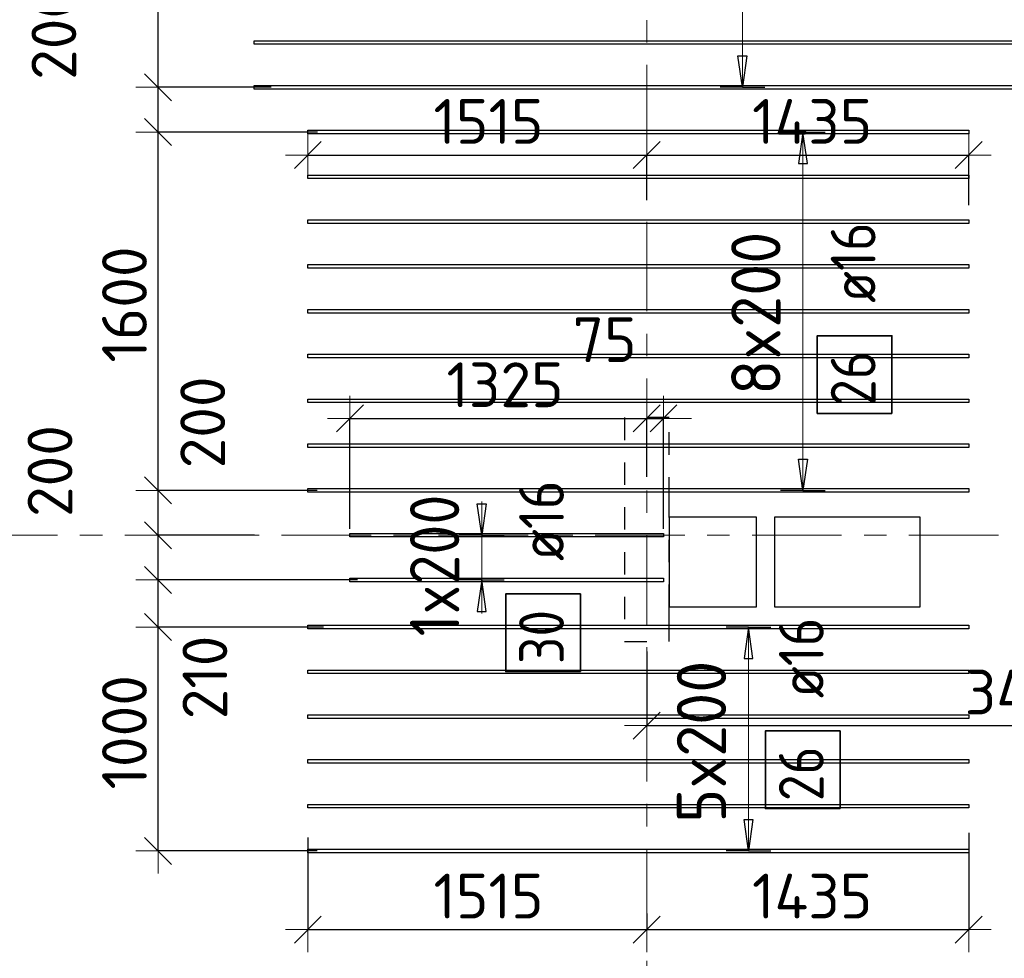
# Model space of a CAD drawing. Header units: metres. Extents: x -38 to 107, y -15 to 21.
# Tile 46 of 167: x 48.7 to 53.1, y 10.91 to 15.1. Entities that reach past the tile are written whole.
import ezdxf

# ---------------------------------------------------------------- set-up
doc = ezdxf.new("R2010")
doc.units = ezdxf.units.M
doc.header["$PDMODE"] = 65
for name, pattern in [('______11', [0.5, 0.4, -0.05, 0, -0.05]), ('______2', [0.0405, 0.03, -0.0105]), ('______5', [1.1, 0.8, -0.1, 0.1, -0.1])]:
    doc.linetypes.add(name, pattern=pattern)
for name, color, linetype, lineweight in [('XR$2$Осевая линия (1)', 7, '______5', 13), ('XR$4$Перекрытие (1)', 7, 'Continuous', 35), ('XR$4$Размерная линия (1)', 7, 'Continuous', 13)]:
    doc.layers.add(name, color=color, linetype=linetype, lineweight=lineweight)
doc.layers.add('XR$4$Арм.стержн.Доп. Арм верхн.зоны Х', color=7, linetype='Continuous', lineweight=35, true_color=0x8c8cff)
doc.layers.add('XR$6$Стена_ бетон несущ.', color=7, linetype='Continuous', lineweight=70, true_color=0xb4b496)
doc.styles.add('ISOCPEUR', font='txt')
doc.dimstyles.new('DIMSTYLE_3', dxfattribs={"dimtxt": 0.2, "dimasz": 0.2, "dimexe": 0, "dimexo": 0, "dimgap": 0.1, "dimtad": 2, "dimdec": 0, "dimlfac": 1000, "dimrnd": 5, "dimzin": 12, "dimdsep": 46, "dimtxsty": 'ISOCPEUR', "dimblk1": 'ALL_ML_STRICH', "dimblk2": 'ALL_ML_STRICH', "dimsah": 1, "dimcen": 0, "dimclrd": 7, "dimclre": 256, "dimclrt": 7, "dimadec": 0, "dimazin": 0, "dimtfac": 1, "dimtdec": 0, "dimtix": 1, "dimtmove": 2, "dimatfit": 3, "dimfxl": 0, "dimtzin": 0, "dimlwd": 0, "dimlwe": -3, "dimarcsym": 0})
doc.dimstyles.new('DIMSTYLE_33', dxfattribs={"dimtxt": 0.2, "dimasz": 0.2, "dimexe": 0, "dimexo": 0, "dimgap": 0.1, "dimtad": 2, "dimdec": 0, "dimlfac": 1000, "dimrnd": 5, "dimzin": 12, "dimdsep": 46, "dimtxsty": 'ISOCPEUR', "dimblk1": 'ALL_ML_STRICH', "dimblk2": 'ALL_ML_STRICH', "dimsah": 1, "dimcen": 0, "dimclrd": 7, "dimclre": 256, "dimclrt": 7, "dimadec": 0, "dimazin": 0, "dimtfac": 1, "dimtdec": 0, "dimtix": 1, "dimtmove": 2, "dimatfit": 3, "dimfxl": 0, "dimtvp": 1.2, "dimtzin": 0, "dimlwd": 0, "dimlwe": -3, "dimarcsym": 0})
doc.dimstyles.new('DIMSTYLE_34', dxfattribs={"dimtxt": 0.2, "dimasz": 0.2, "dimexe": 0, "dimexo": 0, "dimgap": 0.1, "dimtad": 0, "dimdec": 0, "dimlfac": 1000, "dimrnd": 5, "dimzin": 12, "dimdsep": 46, "dimtxsty": 'ISOCPEUR', "dimblk1": 'ALL_ML_STRICH', "dimblk2": 'ALL_ML_STRICH', "dimsah": 1, "dimcen": 0, "dimclrd": 7, "dimclre": 256, "dimclrt": 7, "dimadec": 0, "dimazin": 0, "dimtfac": 1, "dimtdec": 0, "dimtix": 1, "dimtmove": 2, "dimatfit": 3, "dimfxl": 0, "dimtvp": 1.2, "dimtzin": 0, "dimlwd": 0, "dimlwe": -3, "dimarcsym": 0})

# ---------------------------------------------------------------- blocks, each defined once
blk = doc.blocks.new('ALL_ML_STRICH')
at = {"color": 0, "linetype": 'ByBlock', "lineweight": -2}
for p, q in [((0, -0.5), (0, 0.5)), ((-0.3, -0.3), (0.3, 0.3)), ((-1, 0), (0.5, 0))]:
    blk.add_line(p, q, dxfattribs=at)
blk = doc.blocks.new('*D309')
at = {"layer": 'DEFPOINTS', "color": 7, "linetype": 'Continuous', "lineweight": 13, "transparency": 33554687}
for p in [(49.9871, 11.4702), (51.5, 11.0913), (49.9871, 11.0388)]:
    blk.add_point(p, dxfattribs=at)
at = {"layer": 'XR$4$Размерная линия (1)', "color": 9, "linetype": 'Continuous', "lineweight": -2, "true_color": 0xc7c7c7, "transparency": 33554687}
for p, q in [((49.9871, 11.4502), (49.9871, 11.0388)), ((51.5, 11.1113), (51.5, 11.0388))]:
    blk.add_line(p, q, dxfattribs=at)
at = {"layer": 'XR$4$Размерная линия (1)', "color": 7, "linetype": 'Continuous', "lineweight": -2, "transparency": 33554687}
blk.add_line((49.9871, 11.0388), (51.5, 11.0388), dxfattribs=at)
at = {"layer": 'XR$4$Размерная линия (1)', "color": 7, "linetype": 'Continuous', "lineweight": 13, "transparency": 33554687, "xscale": 0.2, "yscale": 0.2, "zscale": 0.2, "rotation": 180}
blk.add_blockref('ALL_ML_STRICH', (49.9871, 11.0388), dxfattribs=at)
at = {"layer": 'XR$4$Размерная линия (1)', "color": 7, "linetype": 'Continuous', "lineweight": 13, "transparency": 33554687, "xscale": 0.2, "yscale": 0.2, "zscale": 0.2}
blk.add_blockref('ALL_ML_STRICH', (51.5, 11.0388), dxfattribs=at)
at = {"layer": 'XR$4$Размерная линия (1)', "color": 7, "linetype": 'Continuous', "lineweight": 13, "transparency": 33554687, "insert": (50.7936, 11.1888), "char_height": 0.2, "width": 0.8, "attachment_point": 5, "style": 'ISOCPEUR'}
blk.add_mtext('\\A1;{1515}', dxfattribs=at)
blk = doc.blocks.new('*D310')
at = {"layer": 'DEFPOINTS', "color": 7, "linetype": 'Continuous', "lineweight": 13, "transparency": 33554687}
for p in [(52.9371, 11.491), (51.5, 11.0913), (51.5, 11.0388)]:
    blk.add_point(p, dxfattribs=at)
at = {"layer": 'XR$4$Размерная линия (1)', "color": 9, "linetype": 'Continuous', "lineweight": -2, "true_color": 0xc7c7c7, "transparency": 33554687}
for p, q in [((52.9371, 11.471), (52.9371, 11.0388)), ((51.5, 11.1113), (51.5, 11.0388))]:
    blk.add_line(p, q, dxfattribs=at)
at = {"layer": 'XR$4$Размерная линия (1)', "color": 7, "linetype": 'Continuous', "lineweight": -2, "transparency": 33554687}
blk.add_line((51.5, 11.0388), (52.9371, 11.0388), dxfattribs=at)
at = {"layer": 'XR$4$Размерная линия (1)', "color": 7, "linetype": 'Continuous', "lineweight": 13, "transparency": 33554687, "xscale": 0.2, "yscale": 0.2, "zscale": 0.2, "rotation": 180}
blk.add_blockref('ALL_ML_STRICH', (51.5, 11.0388), dxfattribs=at)
at = {"layer": 'XR$4$Размерная линия (1)', "color": 7, "linetype": 'Continuous', "lineweight": 13, "transparency": 33554687, "xscale": 0.2, "yscale": 0.2, "zscale": 0.2}
blk.add_blockref('ALL_ML_STRICH', (52.9371, 11.0388), dxfattribs=at)
at = {"layer": 'XR$4$Размерная линия (1)', "color": 7, "linetype": 'Continuous', "lineweight": 13, "transparency": 33554687, "insert": (52.2386, 11.1888), "char_height": 0.2, "width": 0.8, "attachment_point": 5, "style": 'ISOCPEUR'}
blk.add_mtext('\\A1;{1435}', dxfattribs=at)
blk = doc.blocks.new('*D327')
at = {"layer": 'DEFPOINTS', "color": 7, "linetype": 'Continuous', "lineweight": 13, "transparency": 33554687}
for p in [(51.5, 12.3012), (51.5, 11.9497), (54.9456, 11.1615)]:
    blk.add_point(p, dxfattribs=at)
at = {"layer": 'XR$4$Размерная линия (1)', "color": 9, "linetype": 'Continuous', "lineweight": -2, "true_color": 0xc7c7c7, "transparency": 33554687}
for p, q in [((51.5, 12.2812), (51.5, 11.9497)), ((54.9456, 11.1815), (54.9456, 11.9497))]:
    blk.add_line(p, q, dxfattribs=at)
at = {"layer": 'XR$4$Размерная линия (1)', "color": 7, "linetype": 'Continuous', "lineweight": -2, "transparency": 33554687}
blk.add_line((51.5, 11.9497), (54.9456, 11.9497), dxfattribs=at)
at = {"layer": 'XR$4$Размерная линия (1)', "color": 7, "linetype": 'Continuous', "lineweight": 13, "transparency": 33554687, "xscale": 0.2, "yscale": 0.2, "zscale": 0.2, "rotation": 180}
blk.add_blockref('ALL_ML_STRICH', (51.5, 11.9497), dxfattribs=at)
at = {"layer": 'XR$4$Размерная линия (1)', "color": 7, "linetype": 'Continuous', "lineweight": 13, "transparency": 33554687, "xscale": 0.2, "yscale": 0.2, "zscale": 0.2}
blk.add_blockref('ALL_ML_STRICH', (54.9456, 11.9497), dxfattribs=at)
at = {"layer": 'XR$4$Размерная линия (1)', "color": 7, "linetype": 'Continuous', "lineweight": 13, "transparency": 33554687, "insert": (53.2128, 12.0997), "char_height": 0.2, "width": 0.8, "attachment_point": 5, "style": 'ISOCPEUR'}
blk.add_mtext('\\A1;{3445}', dxfattribs=at)
blk = doc.blocks.new('*D403')
at = {"layer": 'DEFPOINTS', "color": 7, "linetype": 'Continuous', "lineweight": 13, "transparency": 33554687}
for p in [(50.0764, 12.3902), (49.3187, 11.3902), (50.0486, 11.3902)]:
    blk.add_point(p, dxfattribs=at)
at = {"layer": 'XR$4$Размерная линия (1)', "color": 9, "linetype": 'Continuous', "lineweight": -2, "true_color": 0xc7c7c7, "transparency": 33554687}
for p, q in [((50.0564, 12.3902), (49.3187, 12.3902)), ((50.0286, 11.3902), (49.3187, 11.3902))]:
    blk.add_line(p, q, dxfattribs=at)
at = {"layer": 'XR$4$Размерная линия (1)', "color": 7, "linetype": 'Continuous', "lineweight": -2, "transparency": 33554687}
blk.add_line((49.3187, 11.3902), (49.3187, 12.3902), dxfattribs=at)
at = {"layer": 'XR$4$Размерная линия (1)', "color": 7, "linetype": 'Continuous', "lineweight": 13, "transparency": 33554687, "xscale": 0.2, "yscale": 0.2, "zscale": 0.2}
for p, rotation in [((49.3187, 12.3902), 90), ((49.3187, 11.3902), 270)]:
    blk.add_blockref('ALL_ML_STRICH', p, dxfattribs=dict(at, rotation=rotation))
at = {"layer": 'XR$4$Размерная линия (1)', "color": 7, "linetype": 'Continuous', "lineweight": 13, "transparency": 33554687, "insert": (49.1687, 11.9202), "char_height": 0.2, "width": 0.8, "attachment_point": 5, "rotation": 90, "style": 'ISOCPEUR'}
blk.add_mtext('\\A1;{1000}', dxfattribs=at)
blk = doc.blocks.new('*D404')
at = {"layer": 'DEFPOINTS', "color": 7, "linetype": 'Continuous', "lineweight": 13, "transparency": 33554687}
for p in [(50.2293, 12.6002), (49.3187, 12.3902), (50.0764, 12.3902)]:
    blk.add_point(p, dxfattribs=at)
at = {"layer": 'XR$4$Размерная линия (1)', "color": 9, "linetype": 'Continuous', "lineweight": -2, "true_color": 0xc7c7c7, "transparency": 33554687}
for p, q in [((50.2093, 12.6002), (49.3187, 12.6002)), ((50.0564, 12.3902), (49.3187, 12.3902))]:
    blk.add_line(p, q, dxfattribs=at)
at = {"layer": 'XR$4$Размерная линия (1)', "color": 7, "linetype": 'Continuous', "lineweight": -2, "transparency": 33554687}
blk.add_line((49.3187, 12.3902), (49.3187, 12.6002), dxfattribs=at)
at = {"layer": 'XR$4$Размерная линия (1)', "color": 7, "linetype": 'Continuous', "lineweight": 13, "transparency": 33554687, "xscale": 0.2, "yscale": 0.2, "zscale": 0.2}
for p, rotation in [((49.3187, 12.6002), 90), ((49.3187, 12.3902), 270)]:
    blk.add_blockref('ALL_ML_STRICH', p, dxfattribs=dict(at, rotation=rotation))
at = {"layer": 'XR$4$Размерная линия (1)', "color": 7, "linetype": 'Continuous', "lineweight": 13, "transparency": 33554687, "insert": (49.5277, 12.1649), "char_height": 0.2, "width": 0.6, "attachment_point": 5, "rotation": 90, "style": 'ISOCPEUR'}
blk.add_mtext('\\A1;{210}', dxfattribs=at)
blk = doc.blocks.new('*D405')
at = {"layer": 'DEFPOINTS', "color": 7, "linetype": 'Continuous', "lineweight": 13, "transparency": 33554687}
for p in [(49.7695, 12.8), (49.3187, 12.6002), (50.2293, 12.6002)]:
    blk.add_point(p, dxfattribs=at)
at = {"layer": 'XR$4$Размерная линия (1)', "color": 9, "linetype": 'Continuous', "lineweight": -2, "true_color": 0xc7c7c7, "transparency": 33554687}
for p, q in [((49.7495, 12.8), (49.3187, 12.8)), ((50.2093, 12.6002), (49.3187, 12.6002))]:
    blk.add_line(p, q, dxfattribs=at)
at = {"layer": 'XR$4$Размерная линия (1)', "color": 7, "linetype": 'Continuous', "lineweight": -2, "transparency": 33554687}
blk.add_line((49.3187, 12.6002), (49.3187, 12.8), dxfattribs=at)
at = {"layer": 'XR$4$Размерная линия (1)', "color": 7, "linetype": 'Continuous', "lineweight": 13, "transparency": 33554687, "xscale": 0.2, "yscale": 0.2, "zscale": 0.2}
for p, rotation in [((49.3187, 12.8), 90), ((49.3187, 12.6002), 270)]:
    blk.add_blockref('ALL_ML_STRICH', p, dxfattribs=dict(at, rotation=rotation))
at = {"layer": 'XR$4$Размерная линия (1)', "color": 7, "linetype": 'Continuous', "lineweight": 13, "transparency": 33554687, "insert": (48.8363, 13.0866), "char_height": 0.2, "width": 0.6, "attachment_point": 5, "rotation": 90, "style": 'ISOCPEUR'}
blk.add_mtext('\\A1;{200}', dxfattribs=at)
blk = doc.blocks.new('*D406')
at = {"layer": 'DEFPOINTS', "color": 7, "linetype": 'Continuous', "lineweight": 13, "transparency": 33554687}
for p in [(50.049, 13.0002), (49.3187, 12.8), (49.7695, 12.8)]:
    blk.add_point(p, dxfattribs=at)
at = {"layer": 'XR$4$Размерная линия (1)', "color": 9, "linetype": 'Continuous', "lineweight": -2, "true_color": 0xc7c7c7, "transparency": 33554687}
for p, q in [((50.029, 13.0002), (49.3187, 13.0002)), ((49.7495, 12.8), (49.3187, 12.8))]:
    blk.add_line(p, q, dxfattribs=at)
at = {"layer": 'XR$4$Размерная линия (1)', "color": 7, "linetype": 'Continuous', "lineweight": -2, "transparency": 33554687}
blk.add_line((49.3187, 12.8), (49.3187, 13.0002), dxfattribs=at)
at = {"layer": 'XR$4$Размерная линия (1)', "color": 7, "linetype": 'Continuous', "lineweight": 13, "transparency": 33554687, "xscale": 0.2, "yscale": 0.2, "zscale": 0.2}
for p, rotation in [((49.3187, 13.0002), 90), ((49.3187, 12.8), 270)]:
    blk.add_blockref('ALL_ML_STRICH', p, dxfattribs=dict(at, rotation=rotation))
at = {"layer": 'XR$4$Размерная линия (1)', "color": 7, "linetype": 'Continuous', "lineweight": 13, "transparency": 33554687, "insert": (49.518, 13.3039), "char_height": 0.2, "width": 0.6, "attachment_point": 5, "rotation": 90, "style": 'ISOCPEUR'}
blk.add_mtext('\\A1;{200}', dxfattribs=at)
blk = doc.blocks.new('*D407')
at = {"layer": 'DEFPOINTS', "color": 7, "linetype": 'Continuous', "lineweight": 13, "transparency": 33554687}
for p in [(50.0505, 14.6002), (49.3187, 13.0002), (50.049, 13.0002)]:
    blk.add_point(p, dxfattribs=at)
at = {"layer": 'XR$4$Размерная линия (1)', "color": 9, "linetype": 'Continuous', "lineweight": -2, "true_color": 0xc7c7c7, "transparency": 33554687}
for p, q in [((50.0305, 14.6002), (49.3187, 14.6002)), ((50.029, 13.0002), (49.3187, 13.0002))]:
    blk.add_line(p, q, dxfattribs=at)
at = {"layer": 'XR$4$Размерная линия (1)', "color": 7, "linetype": 'Continuous', "lineweight": -2, "transparency": 33554687}
blk.add_line((49.3187, 13.0002), (49.3187, 14.6002), dxfattribs=at)
at = {"layer": 'XR$4$Размерная линия (1)', "color": 7, "linetype": 'Continuous', "lineweight": 13, "transparency": 33554687, "xscale": 0.2, "yscale": 0.2, "zscale": 0.2}
for p, rotation in [((49.3187, 14.6002), 90), ((49.3187, 13.0002), 270)]:
    blk.add_blockref('ALL_ML_STRICH', p, dxfattribs=dict(at, rotation=rotation))
at = {"layer": 'XR$4$Размерная линия (1)', "color": 7, "linetype": 'Continuous', "lineweight": 13, "transparency": 33554687, "insert": (49.1687, 13.8302), "char_height": 0.2, "width": 0.8, "attachment_point": 5, "rotation": 90, "style": 'ISOCPEUR'}
blk.add_mtext('\\A1;{1600}', dxfattribs=at)
blk = doc.blocks.new('*D408')
at = {"layer": 'DEFPOINTS', "color": 7, "linetype": 'Continuous', "lineweight": 13, "transparency": 33554687}
for p in [(49.8429, 14.8002), (49.3187, 14.6002), (50.0505, 14.6002)]:
    blk.add_point(p, dxfattribs=at)
at = {"layer": 'XR$4$Размерная линия (1)', "color": 9, "linetype": 'Continuous', "lineweight": -2, "true_color": 0xc7c7c7, "transparency": 33554687}
for p, q in [((49.8229, 14.8002), (49.3187, 14.8002)), ((50.0305, 14.6002), (49.3187, 14.6002))]:
    blk.add_line(p, q, dxfattribs=at)
at = {"layer": 'XR$4$Размерная линия (1)', "color": 7, "linetype": 'Continuous', "lineweight": -2, "transparency": 33554687}
blk.add_line((49.3187, 14.6002), (49.3187, 14.8002), dxfattribs=at)
at = {"layer": 'XR$4$Размерная линия (1)', "color": 7, "linetype": 'Continuous', "lineweight": 13, "transparency": 33554687, "xscale": 0.2, "yscale": 0.2, "zscale": 0.2}
for p, rotation in [((49.3187, 14.8002), 90), ((49.3187, 14.6002), 270)]:
    blk.add_blockref('ALL_ML_STRICH', p, dxfattribs=dict(at, rotation=rotation))
at = {"layer": 'XR$4$Размерная линия (1)', "color": 7, "linetype": 'Continuous', "lineweight": 13, "transparency": 33554687, "insert": (48.8537, 15.0386), "char_height": 0.2, "width": 0.6, "attachment_point": 5, "rotation": 90, "style": 'ISOCPEUR'}
blk.add_mtext('\\A1;{200}', dxfattribs=at)
blk = doc.blocks.new('*D409')
at = {"layer": 'DEFPOINTS', "color": 7, "linetype": 'Continuous', "lineweight": 13, "transparency": 33554687}
for p in [(49.5813, 16.4), (49.3187, 14.8002), (49.8429, 14.8002)]:
    blk.add_point(p, dxfattribs=at)
at = {"layer": 'XR$4$Размерная линия (1)', "color": 9, "linetype": 'Continuous', "lineweight": -2, "true_color": 0xc7c7c7, "transparency": 33554687}
for p, q in [((49.5613, 16.4), (49.3187, 16.4)), ((49.8229, 14.8002), (49.3187, 14.8002))]:
    blk.add_line(p, q, dxfattribs=at)
at = {"layer": 'XR$4$Размерная линия (1)', "color": 7, "linetype": 'Continuous', "lineweight": -2, "transparency": 33554687}
blk.add_line((49.3187, 14.8002), (49.3187, 16.4), dxfattribs=at)
at = {"layer": 'XR$4$Размерная линия (1)', "color": 7, "linetype": 'Continuous', "lineweight": 13, "transparency": 33554687, "xscale": 0.2, "yscale": 0.2, "zscale": 0.2}
for p, rotation in [((49.3187, 16.4), 90), ((49.3187, 14.8002), 270)]:
    blk.add_blockref('ALL_ML_STRICH', p, dxfattribs=dict(at, rotation=rotation))
at = {"layer": 'XR$4$Размерная линия (1)', "color": 7, "linetype": 'Continuous', "lineweight": 13, "transparency": 33554687, "insert": (49.1687, 15.6301), "char_height": 0.2, "width": 0.8, "attachment_point": 5, "rotation": 90, "style": 'ISOCPEUR'}
blk.add_mtext('\\A1;{1600}', dxfattribs=at)
blk = doc.blocks.new('*D576')
at = {"layer": 'DEFPOINTS', "color": 7, "linetype": 'Continuous', "lineweight": 13, "transparency": 33554687}
for p in [(49.9871, 14.4977), (51.5, 14.3164), (49.9871, 14.2749)]:
    blk.add_point(p, dxfattribs=at)
at = {"layer": 'XR$4$Размерная линия (1)', "color": 9, "linetype": 'Continuous', "lineweight": -2, "true_color": 0xc7c7c7, "transparency": 33554687}
for p, q in [((49.9871, 14.4977), (49.9871, 14.4977)), ((51.5, 14.2964), (51.5, 14.4977))]:
    blk.add_line(p, q, dxfattribs=at)
at = {"layer": 'XR$4$Размерная линия (1)', "color": 7, "linetype": 'Continuous', "lineweight": -2, "transparency": 33554687}
blk.add_line((49.9871, 14.4977), (51.5, 14.4977), dxfattribs=at)
at = {"layer": 'XR$4$Размерная линия (1)', "color": 7, "linetype": 'Continuous', "lineweight": 13, "transparency": 33554687, "xscale": 0.2, "yscale": 0.2, "zscale": 0.2, "rotation": 180}
blk.add_blockref('ALL_ML_STRICH', (49.9871, 14.4977), dxfattribs=at)
at = {"layer": 'XR$4$Размерная линия (1)', "color": 7, "linetype": 'Continuous', "lineweight": 13, "transparency": 33554687, "xscale": 0.2, "yscale": 0.2, "zscale": 0.2}
blk.add_blockref('ALL_ML_STRICH', (51.5, 14.4977), dxfattribs=at)
at = {"layer": 'XR$4$Размерная линия (1)', "color": 7, "linetype": 'Continuous', "lineweight": 13, "transparency": 33554687, "insert": (50.7936, 14.6477), "char_height": 0.2, "width": 0.8, "attachment_point": 5, "style": 'ISOCPEUR'}
blk.add_mtext('\\A1;{1515}', dxfattribs=at)
blk = doc.blocks.new('*D577')
at = {"layer": 'DEFPOINTS', "color": 7, "linetype": 'Continuous', "lineweight": 13, "transparency": 33554687}
for p in [(51.5, 14.4977), (51.5, 14.3164), (52.9371, 14.2542)]:
    blk.add_point(p, dxfattribs=at)
at = {"layer": 'XR$4$Размерная линия (1)', "color": 9, "linetype": 'Continuous', "lineweight": -2, "true_color": 0xc7c7c7, "transparency": 33554687}
for p, q in [((51.5, 14.2964), (51.5, 14.4977)), ((52.9371, 14.2742), (52.9371, 14.4977))]:
    blk.add_line(p, q, dxfattribs=at)
at = {"layer": 'XR$4$Размерная линия (1)', "color": 7, "linetype": 'Continuous', "lineweight": -2, "transparency": 33554687}
blk.add_line((51.5, 14.4977), (52.9371, 14.4977), dxfattribs=at)
at = {"layer": 'XR$4$Размерная линия (1)', "color": 7, "linetype": 'Continuous', "lineweight": 13, "transparency": 33554687, "xscale": 0.2, "yscale": 0.2, "zscale": 0.2, "rotation": 180}
blk.add_blockref('ALL_ML_STRICH', (51.5, 14.4977), dxfattribs=at)
at = {"layer": 'XR$4$Размерная линия (1)', "color": 7, "linetype": 'Continuous', "lineweight": 13, "transparency": 33554687, "xscale": 0.2, "yscale": 0.2, "zscale": 0.2}
blk.add_blockref('ALL_ML_STRICH', (52.9371, 14.4977), dxfattribs=at)
at = {"layer": 'XR$4$Размерная линия (1)', "color": 7, "linetype": 'Continuous', "lineweight": 13, "transparency": 33554687, "insert": (52.2386, 14.6477), "char_height": 0.2, "width": 0.8, "attachment_point": 5, "style": 'ISOCPEUR'}
blk.add_mtext('\\A1;{1435}', dxfattribs=at)
blk = doc.blocks.new('*D578')
at = {"layer": 'DEFPOINTS', "color": 7, "linetype": 'Continuous', "lineweight": 13, "transparency": 33554687}
for p in [(50.175, 13.3218), (51.5, 13.041), (50.175, 12.8082)]:
    blk.add_point(p, dxfattribs=at)
at = {"layer": 'XR$4$Размерная линия (1)', "color": 9, "linetype": 'Continuous', "lineweight": -2, "true_color": 0xc7c7c7, "transparency": 33554687}
for p, q in [((50.175, 12.8282), (50.175, 13.3218)), ((51.5, 13.061), (51.5, 13.3218))]:
    blk.add_line(p, q, dxfattribs=at)
at = {"layer": 'XR$4$Размерная линия (1)', "color": 7, "linetype": 'Continuous', "lineweight": -2, "transparency": 33554687}
blk.add_line((50.175, 13.3218), (51.5, 13.3218), dxfattribs=at)
at = {"layer": 'XR$4$Размерная линия (1)', "color": 7, "linetype": 'Continuous', "lineweight": 13, "transparency": 33554687, "xscale": 0.2, "yscale": 0.2, "zscale": 0.2, "rotation": 180}
blk.add_blockref('ALL_ML_STRICH', (50.175, 13.3218), dxfattribs=at)
at = {"layer": 'XR$4$Размерная линия (1)', "color": 7, "linetype": 'Continuous', "lineweight": 13, "transparency": 33554687, "xscale": 0.2, "yscale": 0.2, "zscale": 0.2}
blk.add_blockref('ALL_ML_STRICH', (51.5, 13.3218), dxfattribs=at)
at = {"layer": 'XR$4$Размерная линия (1)', "color": 7, "linetype": 'Continuous', "lineweight": 13, "transparency": 33554687, "insert": (50.8675, 13.4718), "char_height": 0.2, "width": 0.8, "attachment_point": 5, "style": 'ISOCPEUR'}
blk.add_mtext('\\A1;{1325}', dxfattribs=at)
blk = doc.blocks.new('*D579')
at = {"layer": 'DEFPOINTS', "color": 7, "linetype": 'Continuous', "lineweight": 13, "transparency": 33554687}
for p in [(51.5, 13.3218), (51.5, 13.041), (51.575, 12.8082)]:
    blk.add_point(p, dxfattribs=at)
at = {"layer": 'XR$4$Размерная линия (1)', "color": 9, "linetype": 'Continuous', "lineweight": -2, "true_color": 0xc7c7c7, "transparency": 33554687}
for p, q in [((51.5, 13.061), (51.5, 13.3218)), ((51.575, 12.8282), (51.575, 13.3218))]:
    blk.add_line(p, q, dxfattribs=at)
at = {"layer": 'XR$4$Размерная линия (1)', "color": 7, "linetype": 'Continuous', "lineweight": -2, "transparency": 33554687}
blk.add_line((51.5, 13.3218), (51.575, 13.3218), dxfattribs=at)
at = {"layer": 'XR$4$Размерная линия (1)', "color": 7, "linetype": 'Continuous', "lineweight": 13, "transparency": 33554687, "xscale": 0.2, "yscale": 0.2, "zscale": 0.2}
blk.add_blockref('ALL_ML_STRICH', (51.575, 13.3218), dxfattribs=at)
at = {"layer": 'XR$4$Размерная линия (1)', "color": 7, "linetype": 'Continuous', "lineweight": 13, "transparency": 33554687, "xscale": 0.2, "yscale": 0.2, "zscale": 0.2, "rotation": 180}
blk.add_blockref('ALL_ML_STRICH', (51.5, 13.3218), dxfattribs=at)
at = {"layer": 'XR$4$Размерная линия (1)', "color": 7, "linetype": 'Continuous', "lineweight": 13, "transparency": 33554687, "insert": (51.3122, 13.6729), "char_height": 0.2, "width": 0.4, "attachment_point": 5, "style": 'ISOCPEUR'}
blk.add_mtext('\\A1;{75}', dxfattribs=at)

msp = doc.modelspace()

# ---------------------------------------------------------------- linework, layer by layer
at = {"layer": 'XR$2$Осевая линия (1)', "color": 253, "linetype": '______11', "lineweight": 13, "true_color": 0xa0a0a0, "transparency": 33554687}
for p, q in [((51.5, 6.8), (51.5, 19.78)), ((-2.63, 12.8), (62.6, 12.8))]:
    msp.add_line(p, q, dxfattribs=at)
at = {"layer": 'XR$4$Арм.стержн.Доп. Арм верхн.зоны Х', "color": 7, "linetype": 'Continuous', "lineweight": 13, "transparency": 33554687}
for p, q in [((51.927, 14.8002), (51.927, 16.6002)), ((51.927, 14.8002), (51.927, 14.8002)), ((52.1971, 14.6002), (52.1971, 14.6002)), ((52.1971, 13.0002), (52.1971, 14.6002)), ((52.1971, 13.0002), (52.1971, 13.0002)), ((50.7632, 12.8002), (50.7632, 12.9502)), ((50.7632, 12.6002), (50.7632, 12.8002)), ((50.7632, 12.6002), (50.7632, 12.4502)), ((51.9542, 12.3902), (51.9542, 12.3902)), ((51.9542, 11.3902), (51.9542, 12.3902)), ((51.9542, 11.3902), (51.9542, 11.3902))]:
    msp.add_line(p, q, dxfattribs=at)
at = {"layer": 'XR$4$Арм.стержн.Доп. Арм верхн.зоны Х', "color": 7, "linetype": 'Continuous', "lineweight": 25, "transparency": 33554687}
for p, q in [((51.927, 14.8002), (51.907, 14.9402)), ((51.907, 14.9402), (51.947, 14.9402)), ((51.947, 14.9402), (51.927, 14.8002)), ((52.1971, 14.6002), (52.1771, 14.4602)), ((52.2171, 14.4602), (52.1971, 14.6002)), ((52.1771, 14.4602), (52.2171, 14.4602)), ((52.1971, 13.0002), (52.1771, 13.1402)), ((52.1771, 13.1402), (52.2171, 13.1402)), ((52.2171, 13.1402), (52.1971, 13.0002)), ((50.7632, 12.8002), (50.7432, 12.9402)), ((50.7432, 12.9402), (50.7832, 12.9402)), ((50.7832, 12.9402), (50.7632, 12.8002)), ((50.7632, 12.6002), (50.7432, 12.4602)), ((50.7832, 12.4602), (50.7632, 12.6002)), ((50.7432, 12.4602), (50.7832, 12.4602)), ((51.9542, 12.3902), (51.9342, 12.2502)), ((51.9742, 12.2502), (51.9542, 12.3902)), ((51.9342, 12.2502), (51.9742, 12.2502)), ((51.9542, 11.3902), (51.9342, 11.5302)), ((51.9342, 11.5302), (51.9742, 11.5302)), ((51.9742, 11.5302), (51.9542, 11.3902))]:
    msp.add_line(p, q, dxfattribs=at)
at = {"layer": 'XR$4$Арм.стержн.Доп. Арм верхн.зоны Х', "color": 253, "linetype": 'Continuous', "lineweight": -3, "true_color": 0xa0a0a0, "transparency": 33554687}
for p, q in [((51.927, 14.8002), (51.827, 14.8002)), ((51.927, 14.8002), (52.027, 14.8002)), ((52.1971, 14.6002), (52.0971, 14.6002)), ((52.1971, 14.6002), (52.2971, 14.6002)), ((52.1971, 13.0002), (52.0971, 13.0002)), ((52.1971, 13.0002), (52.2971, 13.0002)), ((50.7632, 12.8002), (50.6632, 12.8002)), ((50.7632, 12.8002), (50.8632, 12.8002)), ((50.7632, 12.6002), (50.6632, 12.6002)), ((50.7632, 12.6002), (50.8632, 12.6002)), ((51.9542, 12.3902), (51.8542, 12.3902)), ((51.9542, 12.3902), (52.0542, 12.3902)), ((51.9542, 11.3902), (51.8542, 11.3902)), ((51.9542, 11.3902), (52.0542, 11.3902))]:
    msp.add_line(p, q, dxfattribs=at)
at = {"layer": 'XR$4$Арм.стержн.Доп. Арм верхн.зоны Х', "color": 7, "linetype": 'Continuous', "lineweight": 25, "transparency": 33554687}
for points in [[(53.6475, 14.9922), (49.7475, 14.9922), (49.7475, 15.0082), (53.6475, 15.0082), (53.6475, 14.9922)], [(53.6475, 14.7922), (49.7475, 14.7922), (49.7475, 14.8082), (53.6475, 14.8082), (53.6475, 14.7922)], [(52.9371, 14.5922), (49.9871, 14.5922), (49.9871, 14.6082), (52.9371, 14.6082), (52.9371, 14.5922)], [(52.9371, 14.3922), (49.9871, 14.3922), (49.9871, 14.4082), (52.9371, 14.4082), (52.9371, 14.3922)], [(52.9371, 14.1922), (49.9871, 14.1922), (49.9871, 14.2082), (52.9371, 14.2082), (52.9371, 14.1922)], [(52.9371, 13.9922), (49.9871, 13.9922), (49.9871, 14.0082), (52.9371, 14.0082), (52.9371, 13.9922)], [(52.9371, 13.7922), (49.9871, 13.7922), (49.9871, 13.8082), (52.9371, 13.8082), (52.9371, 13.7922)], [(52.9371, 13.5922), (49.9871, 13.5922), (49.9871, 13.6082), (52.9371, 13.6082), (52.9371, 13.5922)], [(52.9371, 13.3922), (49.9871, 13.3922), (49.9871, 13.4082), (52.9371, 13.4082), (52.9371, 13.3922)], [(52.9371, 13.1922), (49.9871, 13.1922), (49.9871, 13.2082), (52.9371, 13.2082), (52.9371, 13.1922)], [(52.9371, 12.9922), (49.9871, 12.9922), (49.9871, 13.0082), (52.9371, 13.0082), (52.9371, 12.9922)], [(51.575, 12.7922), (50.175, 12.7922), (50.175, 12.8082), (51.575, 12.8082), (51.575, 12.7922)], [(51.575, 12.5922), (50.175, 12.5922), (50.175, 12.6082), (51.575, 12.6082), (51.575, 12.5922)], [(52.9371, 12.3822), (49.9871, 12.3822), (49.9871, 12.3982), (52.9371, 12.3982), (52.9371, 12.3822)], [(52.9371, 12.1822), (49.9871, 12.1822), (49.9871, 12.1982), (52.9371, 12.1982), (52.9371, 12.1822)], [(52.9371, 11.9822), (49.9871, 11.9822), (49.9871, 11.9982), (52.9371, 11.9982), (52.9371, 11.9822)], [(52.9371, 11.7822), (49.9871, 11.7822), (49.9871, 11.7982), (52.9371, 11.7982), (52.9371, 11.7822)], [(52.9371, 11.5822), (49.9871, 11.5822), (49.9871, 11.5982), (52.9371, 11.5982), (52.9371, 11.5822)], [(52.9371, 11.3822), (49.9871, 11.3822), (49.9871, 11.3982), (52.9371, 11.3982), (52.9371, 11.3822)]]:
    msp.add_lwpolyline(points, dxfattribs=at)
at = {"layer": 'XR$4$Арм.стержн.Доп. Арм верхн.зоны Х', "color": 7, "linetype": 'Continuous', "lineweight": 35, "transparency": 33554687}
for points in [[(52.5947, 13.3443), (52.5947, 13.6909), (52.2614, 13.6909), (52.2614, 13.3443), (52.5947, 13.3443)], [(51.2037, 12.1915), (51.2037, 12.5382), (50.8703, 12.5382), (50.8703, 12.1915), (51.2037, 12.1915)], [(52.3633, 11.5793), (52.3633, 11.926), (52.0299, 11.926), (52.0299, 11.5793), (52.3633, 11.5793)]]:
    msp.add_lwpolyline(points, dxfattribs=at)
at = {"layer": 'XR$4$Перекрытие (1)', "color": 7, "linetype": 'Continuous', "lineweight": 25, "transparency": 33554687}
for p, q in [((51.99, 12.8802), (51.6, 12.8801)), ((51.6, 12.8801), (51.6, 12.4801)), ((51.99, 12.4802), (51.99, 12.8802)), ((52.07, 12.8802), (52.07, 12.4802)), ((52.72, 12.8802), (52.07, 12.8802)), ((52.72, 12.4802), (52.72, 12.8802)), ((51.6, 12.4801), (51.99, 12.4802)), ((52.07, 12.4802), (52.72, 12.4802))]:
    msp.add_line(p, q, dxfattribs=at)
at = {"layer": 'XR$6$Стена_ бетон несущ.', "color": 253, "linetype": '______2', "lineweight": -3, "true_color": 0xa0a0a0, "transparency": 33554687}
for p, q in [((51.4, 13.325), (51.4, 12.325)), ((51.6, 13.325), (51.4, 13.325)), ((51.6, 12.9596), (51.6, 13.325)), ((51.6, 12.8796), (51.6, 12.9596)), ((51.6, 12.48), (51.6, 12.8796)), ((51.6, 12.4), (51.6, 12.48)), ((51.6, 12.325), (51.6, 12.4)), ((51.4, 12.325), (51.6, 12.325))]:
    msp.add_line(p, q, dxfattribs=at)

# ---------------------------------------------------------------- texts
at = {"layer": 'XR$4$Арм.стержн.Доп. Арм верхн.зоны Х', "color": 7, "linetype": 'Continuous', "lineweight": 13, "transparency": 33554687, "char_height": 0.22, "attachment_point": 7, "rotation": 90, "style": 'ISOCPEUR'}
for s, insert, width in [('\\W0.95;8x200', (52.0971, 13.4262), 0.873359), ('\\W0.89;1x200', (50.6632, 12.3482), 0.823552), ('\\W0.95;5x200', (51.8542, 11.5162), 0.873359)]:
    msp.add_mtext(s, dxfattribs=dict(at, insert=insert, width=width))
at = {"layer": 'XR$4$Арм.стержн.Доп. Арм верхн.зоны Х', "color": 7, "linetype": 'Continuous', "lineweight": 25, "transparency": 33554687, "char_height": 0.2, "attachment_point": 7, "rotation": 90, "style": 'ISOCPEUR'}
for s, insert, width in [('\\W0.89; ø16 ', (52.5214, 13.7243), 0.749105), ('\\W0.87;26', (52.5214, 13.3776), 0.367208), ('\\W0.89; ø16 ', (51.1303, 12.5715), 0.749105), ('\\W0.87;30', (51.1303, 12.2249), 0.367208), ('\\W0.89; ø16 ', (52.2899, 11.9593), 0.749105), ('\\W0.87;26', (52.2899, 11.6127), 0.367208)]:
    msp.add_mtext(s, dxfattribs=dict(at, insert=insert, width=width))

# ---------------------------------------------------------------- dimensions: what is measured, and where the dimension line sits
at = {"layer": 'XR$4$Размерная линия (1)', "color": 7, "linetype": 'Continuous', "lineweight": 13, "transparency": 33554687}
for base, p1, p2, dimstyle, picture, middle in [((49.3187, 16.4), (49.8229, 14.8002), (49.5613, 16.4), 'DIMSTYLE_3', '*D409', (49.1687, 15.6301)), ((49.3187, 14.8002), (50.0305, 14.6002), (49.8229, 14.8002), 'DIMSTYLE_33', '*D408', (48.8537, 15.0386)), ((49.3187, 14.6002), (50.029, 13.0002), (50.0305, 14.6002), 'DIMSTYLE_3', '*D407', (49.1687, 13.8302)), ((49.3187, 13.0002), (49.7495, 12.8), (50.029, 13.0002), 'DIMSTYLE_34', '*D406', (49.518, 13.3039)), ((49.3187, 12.8), (50.2093, 12.6002), (49.7495, 12.8), 'DIMSTYLE_33', '*D405', (48.8363, 13.0866)), ((49.3187, 12.6002), (50.0564, 12.3902), (50.2093, 12.6002), 'DIMSTYLE_34', '*D404', (49.5277, 12.1649)), ((49.3187, 12.3902), (50.0286, 11.3902), (50.0564, 12.3902), 'DIMSTYLE_3', '*D403', (49.1687, 11.9202))]:
    dim = msp.add_linear_dim(base=base, p1=p1, p2=p2, angle=90, dimstyle=dimstyle, override={"dimpost": '<>', "dimclrd": 7, "dimclre": 9, "dimclrt": 7, "dimlwd": 0, "dimlwe": 65533}, dxfattribs=at)
    dim.commit()
    dim.dimension.update_dxf_attribs({"geometry": picture, "text_midpoint": middle, "dimtype": 160})
for base, p1, p2, dimstyle, picture, middle in [((51.5, 14.4977), (49.9871, 14.4977), (51.5, 14.2964), 'DIMSTYLE_3', '*D576', (50.7936, 14.6477)), ((52.9371, 14.4977), (51.5, 14.2964), (52.9371, 14.2742), 'DIMSTYLE_3', '*D577', (52.2386, 14.6477)), ((51.575, 13.3218), (51.5, 13.061), (51.575, 12.8282), 'DIMSTYLE_33', '*D579', (51.3122, 13.6729)), ((51.5, 13.3218), (50.175, 12.8282), (51.5, 13.061), 'DIMSTYLE_3', '*D578', (50.8675, 13.4718)), ((54.9456, 11.9497), (51.5, 12.2812), (54.9456, 11.1815), 'DIMSTYLE_3', '*D327', (53.2128, 12.0997)), ((52.9371, 11.0388), (51.5, 11.1113), (52.9371, 11.471), 'DIMSTYLE_3', '*D310', (52.2386, 11.1888)), ((51.5, 11.0388), (49.9871, 11.4502), (51.5, 11.1113), 'DIMSTYLE_3', '*D309', (50.7936, 11.1888))]:
    dim = msp.add_linear_dim(base=base, p1=p1, p2=p2, dimstyle=dimstyle, override={"dimpost": '<>', "dimclrd": 7, "dimclre": 9, "dimclrt": 7, "dimlwd": 0, "dimlwe": 65533}, dxfattribs=at)
    dim.commit()
    dim.dimension.update_dxf_attribs({"geometry": picture, "text_midpoint": middle, "dimtype": 160})

doc.saveas('drawing.dxf')
